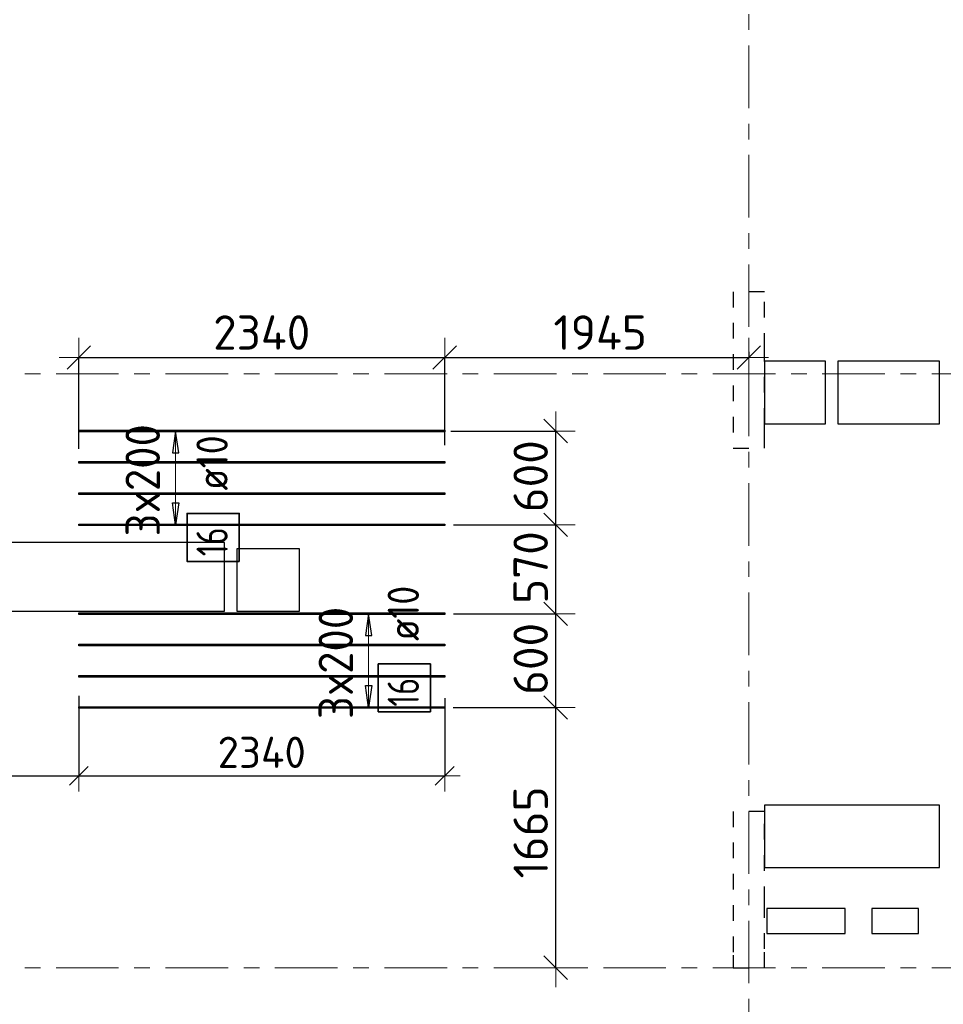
# Model space of a CAD drawing. Header units: metres. Extents: x -38 to 98, y -15 to 21.
# Tile 14 of 124: x 47 to 53, y 9 to 15. Entities that reach past the tile are written whole.
import ezdxf

# ---------------------------------------------------------------- set-up
doc = ezdxf.new("R2010")
doc.units = ezdxf.units.M
doc.header["$PDMODE"] = 65
for name, pattern in [('______11', [0.5, 0.4, -0.05, 0, -0.05]), ('______2', [0.0405, 0.03, -0.0105]), ('______5', [1.1, 0.8, -0.1, 0.1, -0.1])]:
    doc.linetypes.add(name, pattern=pattern)
for name, color, linetype, lineweight in [('XR$2$Осевая линия (1)', 7, '______5', 13), ('XR$4$Перекрытие (1)', 7, 'Continuous', 35), ('XR$4$Размерная линия (1)', 7, 'Continuous', 13), ('XR$4$Размерная линия_ общее', 7, 'Continuous', 13)]:
    doc.layers.add(name, color=color, linetype=linetype, lineweight=lineweight)
doc.layers.add('XR$4$Арм.стержн.Доп. Арм верхн.зоны Х', color=7, linetype='Continuous', lineweight=35, true_color=0x8c8cff)
doc.layers.add('XR$6$Стена_ бетон несущ.', color=7, linetype='Continuous', lineweight=70, true_color=0xb4b496)
doc.styles.add('ISOCPEUR', font='txt')
doc.dimstyles.new('DIMSTYLE_3', dxfattribs={"dimtxt": 0.2, "dimasz": 0.2, "dimexe": 0, "dimexo": 0, "dimgap": 0.1, "dimtad": 2, "dimdec": 0, "dimlfac": 1000, "dimrnd": 5, "dimzin": 12, "dimdsep": 46, "dimtxsty": 'ISOCPEUR', "dimblk1": 'ALL_ML_STRICH', "dimblk2": 'ALL_ML_STRICH', "dimsah": 1, "dimcen": 0, "dimclrd": 7, "dimclre": 256, "dimclrt": 7, "dimadec": 0, "dimazin": 0, "dimtfac": 1, "dimtdec": 0, "dimtix": 1, "dimtmove": 2, "dimatfit": 3, "dimfxl": 0, "dimtzin": 0, "dimlwd": 0, "dimlwe": -3, "dimarcsym": 0})
doc.dimstyles.new('DIMSTYLE_36', dxfattribs={"dimtxt": 0.22, "dimasz": 0.25, "dimexe": 0, "dimexo": 0, "dimgap": 0.11, "dimtad": 2, "dimdec": 0, "dimlfac": 1000, "dimrnd": 1, "dimzin": 12, "dimdsep": 46, "dimtxsty": 'ISOCPEUR', "dimblk1": 'ALL_ML_STRICH', "dimblk2": 'ALL_ML_STRICH', "dimsah": 1, "dimcen": 0, "dimclrd": 7, "dimclre": 256, "dimclrt": 7, "dimadec": 0, "dimazin": 0, "dimtfac": 1, "dimtdec": 0, "dimtix": 1, "dimtmove": 2, "dimatfit": 3, "dimfxl": 0, "dimtzin": 0, "dimlwd": 0, "dimlwe": -3, "dimarcsym": 0})
doc.dimstyles.new('DIMSTYLE_39', dxfattribs={"dimtxt": 0.22, "dimasz": 0.25, "dimexe": 0, "dimexo": 0, "dimgap": 0.11, "dimtad": 2, "dimdec": 0, "dimlfac": 1000, "dimrnd": 5, "dimzin": 12, "dimdsep": 46, "dimtxsty": 'ISOCPEUR', "dimblk1": 'ALL_ML_STRICH', "dimblk2": 'ALL_ML_STRICH', "dimsah": 1, "dimcen": 0, "dimclrd": 7, "dimclre": 256, "dimclrt": 7, "dimadec": 0, "dimazin": 0, "dimtfac": 1, "dimtdec": 0, "dimtix": 1, "dimtmove": 2, "dimatfit": 3, "dimfxl": 0, "dimtvp": 1.2, "dimtzin": 0, "dimlwd": 0, "dimlwe": -3, "dimarcsym": 0})
doc.dimstyles.new('DIMSTYLE_40', dxfattribs={"dimtxt": 0.22, "dimasz": 0.25, "dimexe": 0, "dimexo": 0, "dimgap": 0.11, "dimtad": 2, "dimdec": 0, "dimlfac": 1000, "dimrnd": 5, "dimzin": 12, "dimdsep": 46, "dimtxsty": 'ISOCPEUR', "dimblk1": 'ALL_ML_STRICH', "dimblk2": 'ALL_ML_STRICH', "dimsah": 1, "dimcen": 0, "dimclrd": 7, "dimclre": 256, "dimclrt": 7, "dimadec": 0, "dimazin": 0, "dimtfac": 1, "dimtdec": 0, "dimtix": 1, "dimtmove": 2, "dimatfit": 3, "dimfxl": 0, "dimtzin": 0, "dimlwd": 0, "dimlwe": -3, "dimarcsym": 0})

# ---------------------------------------------------------------- blocks, each defined once
blk = doc.blocks.new('ALL_ML_STRICH')
at = {"color": 0, "linetype": 'ByBlock', "lineweight": -2}
for p, q in [((-0.3, -0.3), (0.3, 0.3)), ((0, -0.5), (0, 0.5)), ((-1, 0), (0.5, 0))]:
    blk.add_line(p, q, dxfattribs=at)
blk = doc.blocks.new('*D300')
at = {"layer": 'DEFPOINTS', "color": 7, "linetype": 'Continuous', "lineweight": 13, "transparency": 33554687}
for p in [(47.2151, 12.9041), (47.2151, 12.3008), (49.5551, 12.3232)]:
    blk.add_point(p, dxfattribs=at)
at = {"layer": 'XR$4$Размерная линия_ общее', "color": 253, "linetype": 'Continuous', "lineweight": -2, "true_color": 0xa0a0a0, "transparency": 33554687}
for p, q in [((47.2151, 12.3208), (47.2151, 12.9041)), ((49.5551, 12.3432), (49.5551, 12.9041))]:
    blk.add_line(p, q, dxfattribs=at)
at = {"layer": 'XR$4$Размерная линия_ общее', "color": 7, "linetype": 'Continuous', "lineweight": -2, "transparency": 33554687}
blk.add_line((47.2151, 12.9041), (49.5551, 12.9041), dxfattribs=at)
at = {"layer": 'XR$4$Размерная линия_ общее', "color": 7, "linetype": 'Continuous', "lineweight": 13, "transparency": 33554687, "xscale": 0.25, "yscale": 0.25, "zscale": 0.25, "rotation": 180}
blk.add_blockref('ALL_ML_STRICH', (47.2151, 12.9041), dxfattribs=at)
at = {"layer": 'XR$4$Размерная линия_ общее', "color": 7, "linetype": 'Continuous', "lineweight": 13, "transparency": 33554687, "xscale": 0.25, "yscale": 0.25, "zscale": 0.25}
blk.add_blockref('ALL_ML_STRICH', (49.5551, 12.9041), dxfattribs=at)
at = {"layer": 'XR$4$Размерная линия_ общее', "color": 7, "linetype": 'Continuous', "lineweight": 13, "transparency": 33554687, "insert": (48.3851, 13.0641), "char_height": 0.22, "width": 0.88, "attachment_point": 5, "style": 'ISOCPEUR'}
blk.add_mtext('\\A1;{2340}', dxfattribs=at)
blk = doc.blocks.new('*D301')
at = {"layer": 'DEFPOINTS', "color": 7, "linetype": 'Continuous', "lineweight": 13, "transparency": 33554687}
for p in [(51.5, 12.96), (49.5551, 12.9041), (49.5551, 12.3232)]:
    blk.add_point(p, dxfattribs=at)
at = {"layer": 'XR$4$Размерная линия_ общее', "color": 253, "linetype": 'Continuous', "lineweight": -2, "true_color": 0xa0a0a0, "transparency": 33554687}
for p, q in [((51.5, 12.94), (51.5, 12.9041)), ((49.5551, 12.3432), (49.5551, 12.9041))]:
    blk.add_line(p, q, dxfattribs=at)
at = {"layer": 'XR$4$Размерная линия_ общее', "color": 7, "linetype": 'Continuous', "lineweight": -2, "transparency": 33554687}
blk.add_line((49.5551, 12.9041), (51.5, 12.9041), dxfattribs=at)
at = {"layer": 'XR$4$Размерная линия_ общее', "color": 7, "linetype": 'Continuous', "lineweight": 13, "transparency": 33554687, "xscale": 0.25, "yscale": 0.25, "zscale": 0.25, "rotation": 180}
blk.add_blockref('ALL_ML_STRICH', (49.5551, 12.9041), dxfattribs=at)
at = {"layer": 'XR$4$Размерная линия_ общее', "color": 7, "linetype": 'Continuous', "lineweight": 13, "transparency": 33554687, "xscale": 0.25, "yscale": 0.25, "zscale": 0.25}
blk.add_blockref('ALL_ML_STRICH', (51.5, 12.9041), dxfattribs=at)
at = {"layer": 'XR$4$Размерная линия_ общее', "color": 7, "linetype": 'Continuous', "lineweight": 13, "transparency": 33554687, "insert": (50.5495, 13.0641), "char_height": 0.22, "width": 0.88, "attachment_point": 5, "style": 'ISOCPEUR'}
blk.add_mtext('\\A1;{1945}', dxfattribs=at)
blk = doc.blocks.new('*D304')
at = {"layer": 'DEFPOINTS', "color": 7, "linetype": 'Continuous', "lineweight": 13, "transparency": 33554687}
for p in [(49.5084, 10.6647), (50.0288, 9), (50.2651, 9)]:
    blk.add_point(p, dxfattribs=at)
at = {"layer": 'XR$4$Размерная линия_ общее', "color": 253, "linetype": 'Continuous', "lineweight": -2, "true_color": 0xa0a0a0, "transparency": 33554687}
for p, q in [((49.6084, 10.6647), (50.2651, 10.6647)), ((50.2651, 9), (50.2651, 9))]:
    blk.add_line(p, q, dxfattribs=at)
at = {"layer": 'XR$4$Размерная линия_ общее', "color": 7, "linetype": 'Continuous', "lineweight": -2, "transparency": 33554687}
blk.add_line((50.2651, 9), (50.2651, 10.6647), dxfattribs=at)
at = {"layer": 'XR$4$Размерная линия_ общее', "color": 7, "linetype": 'Continuous', "lineweight": 13, "transparency": 33554687, "xscale": 0.25, "yscale": 0.25, "zscale": 0.25}
for p, rotation in [((50.2651, 10.6647), 90), ((50.2651, 9), 270)]:
    blk.add_blockref('ALL_ML_STRICH', p, dxfattribs=dict(at, rotation=rotation))
at = {"layer": 'XR$4$Размерная линия_ общее', "color": 7, "linetype": 'Continuous', "lineweight": 13, "transparency": 33554687, "insert": (50.1051, 9.8654), "char_height": 0.22, "width": 0.88, "attachment_point": 5, "rotation": 90, "style": 'ISOCPEUR'}
blk.add_mtext('\\A1;{1665}', dxfattribs=at)
blk = doc.blocks.new('*D305')
at = {"layer": 'DEFPOINTS', "color": 7, "linetype": 'Continuous', "lineweight": 13, "transparency": 33554687}
for p in [(49.5107, 11.2647), (49.5084, 10.6647), (50.2651, 10.6647)]:
    blk.add_point(p, dxfattribs=at)
at = {"layer": 'XR$4$Размерная линия_ общее', "color": 253, "linetype": 'Continuous', "lineweight": -2, "true_color": 0xa0a0a0, "transparency": 33554687}
for p, q in [((49.6107, 11.2647), (50.2651, 11.2647)), ((49.6084, 10.6647), (50.2651, 10.6647))]:
    blk.add_line(p, q, dxfattribs=at)
at = {"layer": 'XR$4$Размерная линия_ общее', "color": 7, "linetype": 'Continuous', "lineweight": -2, "transparency": 33554687}
blk.add_line((50.2651, 10.6647), (50.2651, 11.2647), dxfattribs=at)
at = {"layer": 'XR$4$Размерная линия_ общее', "color": 7, "linetype": 'Continuous', "lineweight": 13, "transparency": 33554687, "xscale": 0.25, "yscale": 0.25, "zscale": 0.25}
for p, rotation in [((50.2651, 11.2647), 90), ((50.2651, 10.6647), 270)]:
    blk.add_blockref('ALL_ML_STRICH', p, dxfattribs=dict(at, rotation=rotation))
at = {"layer": 'XR$4$Размерная линия_ общее', "color": 7, "linetype": 'Continuous', "lineweight": 13, "transparency": 33554687, "insert": (50.1051, 10.9757), "char_height": 0.22, "width": 0.66, "attachment_point": 5, "rotation": 90, "style": 'ISOCPEUR'}
blk.add_mtext('\\A1;{600}', dxfattribs=at)
blk = doc.blocks.new('*D306')
at = {"layer": 'DEFPOINTS', "color": 7, "linetype": 'Continuous', "lineweight": 13, "transparency": 33554687}
for p in [(49.5119, 11.8336), (49.5107, 11.2647), (50.2651, 11.2647)]:
    blk.add_point(p, dxfattribs=at)
at = {"layer": 'XR$4$Размерная линия_ общее', "color": 253, "linetype": 'Continuous', "lineweight": -2, "true_color": 0xa0a0a0, "transparency": 33554687}
for p, q in [((49.6119, 11.8336), (50.2651, 11.8336)), ((49.6107, 11.2647), (50.2651, 11.2647))]:
    blk.add_line(p, q, dxfattribs=at)
at = {"layer": 'XR$4$Размерная линия_ общее', "color": 7, "linetype": 'Continuous', "lineweight": -2, "transparency": 33554687}
blk.add_line((50.2651, 11.2647), (50.2651, 11.8336), dxfattribs=at)
at = {"layer": 'XR$4$Размерная линия_ общее', "color": 7, "linetype": 'Continuous', "lineweight": 13, "transparency": 33554687, "xscale": 0.25, "yscale": 0.25, "zscale": 0.25}
for p, rotation in [((50.2651, 11.8336), 90), ((50.2651, 11.2647), 270)]:
    blk.add_blockref('ALL_ML_STRICH', p, dxfattribs=dict(at, rotation=rotation))
at = {"layer": 'XR$4$Размерная линия_ общее', "color": 7, "linetype": 'Continuous', "lineweight": 13, "transparency": 33554687, "insert": (50.1051, 11.5602), "char_height": 0.22, "width": 0.66, "attachment_point": 5, "rotation": 90, "style": 'ISOCPEUR'}
blk.add_mtext('\\A1;{570}', dxfattribs=at)
blk = doc.blocks.new('*D307')
at = {"layer": 'DEFPOINTS', "color": 7, "linetype": 'Continuous', "lineweight": 13, "transparency": 33554687}
for p in [(49.4948, 12.4336), (49.5119, 11.8336), (50.2651, 11.8336)]:
    blk.add_point(p, dxfattribs=at)
at = {"layer": 'XR$4$Размерная линия_ общее', "color": 253, "linetype": 'Continuous', "lineweight": -2, "true_color": 0xa0a0a0, "transparency": 33554687}
for p, q in [((49.5948, 12.4336), (50.2651, 12.4336)), ((49.6119, 11.8336), (50.2651, 11.8336))]:
    blk.add_line(p, q, dxfattribs=at)
at = {"layer": 'XR$4$Размерная линия_ общее', "color": 7, "linetype": 'Continuous', "lineweight": -2, "transparency": 33554687}
blk.add_line((50.2651, 11.8336), (50.2651, 12.4336), dxfattribs=at)
at = {"layer": 'XR$4$Размерная линия_ общее', "color": 7, "linetype": 'Continuous', "lineweight": 13, "transparency": 33554687, "xscale": 0.25, "yscale": 0.25, "zscale": 0.25}
for p, rotation in [((50.2651, 12.4336), 90), ((50.2651, 11.8336), 270)]:
    blk.add_blockref('ALL_ML_STRICH', p, dxfattribs=dict(at, rotation=rotation))
at = {"layer": 'XR$4$Размерная линия_ общее', "color": 7, "linetype": 'Continuous', "lineweight": 13, "transparency": 33554687, "insert": (50.1051, 12.1446), "char_height": 0.22, "width": 0.66, "attachment_point": 5, "rotation": 90, "style": 'ISOCPEUR'}
blk.add_mtext('\\A1;{600}', dxfattribs=at)
blk = doc.blocks.new('*D337')
at = {"layer": 'DEFPOINTS', "color": 7, "linetype": 'Continuous', "lineweight": 13, "transparency": 33554687}
for p in [(47.2151, 10.7588), (45.65, 10.3957), (45.65, 10.2281)]:
    blk.add_point(p, dxfattribs=at)
at = {"layer": 'XR$4$Размерная линия (1)', "color": 9, "linetype": 'Continuous', "lineweight": -2, "true_color": 0xc7c7c7, "transparency": 33554687}
for p, q in [((47.2151, 10.7388), (47.2151, 10.2281)), ((45.65, 10.3757), (45.65, 10.2281))]:
    blk.add_line(p, q, dxfattribs=at)
at = {"layer": 'XR$4$Размерная линия (1)', "color": 7, "linetype": 'Continuous', "lineweight": -2, "transparency": 33554687}
blk.add_line((45.65, 10.2281), (47.2151, 10.2281), dxfattribs=at)
at = {"layer": 'XR$4$Размерная линия (1)', "color": 7, "linetype": 'Continuous', "lineweight": 13, "transparency": 33554687, "xscale": 0.2, "yscale": 0.2, "zscale": 0.2, "rotation": 180}
blk.add_blockref('ALL_ML_STRICH', (45.65, 10.2281), dxfattribs=at)
at = {"layer": 'XR$4$Размерная линия (1)', "color": 7, "linetype": 'Continuous', "lineweight": 13, "transparency": 33554687, "xscale": 0.2, "yscale": 0.2, "zscale": 0.2}
blk.add_blockref('ALL_ML_STRICH', (47.2151, 10.2281), dxfattribs=at)
at = {"layer": 'XR$4$Размерная линия (1)', "color": 7, "linetype": 'Continuous', "lineweight": 13, "transparency": 33554687, "insert": (46.4625, 10.3781), "char_height": 0.2, "width": 0.8, "attachment_point": 5, "style": 'ISOCPEUR'}
blk.add_mtext('\\A1;{1565}', dxfattribs=at)
blk = doc.blocks.new('*D338')
at = {"layer": 'DEFPOINTS', "color": 7, "linetype": 'Continuous', "lineweight": 13, "transparency": 33554687}
for p in [(47.2151, 10.7588), (49.5551, 10.7448), (47.2151, 10.2281)]:
    blk.add_point(p, dxfattribs=at)
at = {"layer": 'XR$4$Размерная линия (1)', "color": 9, "linetype": 'Continuous', "lineweight": -2, "true_color": 0xc7c7c7, "transparency": 33554687}
for p, q in [((47.2151, 10.7388), (47.2151, 10.2281)), ((49.5551, 10.7248), (49.5551, 10.2281))]:
    blk.add_line(p, q, dxfattribs=at)
at = {"layer": 'XR$4$Размерная линия (1)', "color": 7, "linetype": 'Continuous', "lineweight": -2, "transparency": 33554687}
blk.add_line((47.2151, 10.2281), (49.5551, 10.2281), dxfattribs=at)
at = {"layer": 'XR$4$Размерная линия (1)', "color": 7, "linetype": 'Continuous', "lineweight": 13, "transparency": 33554687, "xscale": 0.2, "yscale": 0.2, "zscale": 0.2, "rotation": 180}
blk.add_blockref('ALL_ML_STRICH', (47.2151, 10.2281), dxfattribs=at)
at = {"layer": 'XR$4$Размерная линия (1)', "color": 7, "linetype": 'Continuous', "lineweight": 13, "transparency": 33554687, "xscale": 0.2, "yscale": 0.2, "zscale": 0.2}
blk.add_blockref('ALL_ML_STRICH', (49.5551, 10.2281), dxfattribs=at)
at = {"layer": 'XR$4$Размерная линия (1)', "color": 7, "linetype": 'Continuous', "lineweight": 13, "transparency": 33554687, "insert": (48.3851, 10.3781), "char_height": 0.2, "width": 0.8, "attachment_point": 5, "style": 'ISOCPEUR'}
blk.add_mtext('\\A1;{2340}', dxfattribs=at)

msp = doc.modelspace()

# ---------------------------------------------------------------- linework, layer by layer
at = {"layer": 'XR$2$Осевая линия (1)', "color": 253, "linetype": '______11', "lineweight": 13, "true_color": 0xa0a0a0, "transparency": 33554687}
for p, q in [((51.5, 6.8), (51.5, 19.78)), ((-2.63, 12.8), (62.6, 12.8)), ((-2.63, 9), (62.6, 9))]:
    msp.add_line(p, q, dxfattribs=at)
at = {"layer": 'XR$4$Арм.стержн.Доп. Арм верхн.зоны Х', "color": 253, "linetype": 'Continuous', "lineweight": -3, "true_color": 0xa0a0a0, "transparency": 33554687}
for p, q in [((47.8343, 12.4336), (47.7343, 12.4336)), ((47.8343, 12.4336), (47.9343, 12.4336)), ((47.8343, 11.8336), (47.7343, 11.8336)), ((47.8343, 11.8336), (47.9343, 11.8336)), ((49.0689, 11.2647), (48.9689, 11.2647)), ((49.0689, 11.2647), (49.1689, 11.2647)), ((49.0689, 10.6647), (48.9689, 10.6647)), ((49.0689, 10.6647), (49.1689, 10.6647))]:
    msp.add_line(p, q, dxfattribs=at)
at = {"layer": 'XR$4$Арм.стержн.Доп. Арм верхн.зоны Х', "color": 7, "linetype": 'Continuous', "lineweight": 25, "transparency": 33554687}
for p, q in [((47.8343, 12.4336), (47.8143, 12.2936)), ((47.8543, 12.2936), (47.8343, 12.4336)), ((47.8143, 12.2936), (47.8543, 12.2936)), ((47.8343, 11.8336), (47.8143, 11.9736)), ((47.8143, 11.9736), (47.8543, 11.9736)), ((47.8543, 11.9736), (47.8343, 11.8336)), ((49.0689, 11.2647), (49.0489, 11.1247)), ((49.0889, 11.1247), (49.0689, 11.2647)), ((49.0489, 11.1247), (49.0889, 11.1247)), ((49.0689, 10.6647), (49.0489, 10.8047)), ((49.0489, 10.8047), (49.0889, 10.8047)), ((49.0889, 10.8047), (49.0689, 10.6647))]:
    msp.add_line(p, q, dxfattribs=at)
at = {"layer": 'XR$4$Арм.стержн.Доп. Арм верхн.зоны Х', "color": 7, "linetype": 'Continuous', "lineweight": 13, "transparency": 33554687}
for p, q in [((47.8343, 12.4336), (47.8343, 12.4336)), ((47.8343, 11.8336), (47.8343, 12.4336)), ((47.8343, 11.8336), (47.8343, 11.8336)), ((49.0689, 11.2647), (49.0689, 11.2647)), ((49.0689, 10.6647), (49.0689, 11.2647)), ((49.0689, 10.6647), (49.0689, 10.6647))]:
    msp.add_line(p, q, dxfattribs=at)
at = {"layer": 'XR$4$Арм.стержн.Доп. Арм верхн.зоны Х', "color": 4, "linetype": 'Continuous', "lineweight": 25, "transparency": 33554687}
for points in [[(49.5551, 12.4286), (47.2151, 12.4286), (47.2151, 12.4386), (49.5551, 12.4386), (49.5551, 12.4286)], [(49.5551, 12.2286), (47.2151, 12.2286), (47.2151, 12.2386), (49.5551, 12.2386), (49.5551, 12.2286)], [(49.5551, 12.0286), (47.2151, 12.0286), (47.2151, 12.0386), (49.5551, 12.0386), (49.5551, 12.0286)], [(49.5551, 11.8286), (47.2151, 11.8286), (47.2151, 11.8386), (49.5551, 11.8386), (49.5551, 11.8286)], [(49.5551, 11.2597), (47.2151, 11.2597), (47.2151, 11.2697), (49.5551, 11.2697), (49.5551, 11.2597)], [(49.5551, 11.0597), (47.2151, 11.0597), (47.2151, 11.0697), (49.5551, 11.0697), (49.5551, 11.0597)], [(49.5551, 10.8597), (47.2151, 10.8597), (47.2151, 10.8697), (49.5551, 10.8697), (49.5551, 10.8597)], [(49.5551, 10.6597), (47.2151, 10.6597), (47.2151, 10.6697), (49.5551, 10.6697), (49.5551, 10.6597)]]:
    msp.add_lwpolyline(points, dxfattribs=at)
at = {"layer": 'XR$4$Арм.стержн.Доп. Арм верхн.зоны Х', "color": 7, "linetype": 'Continuous', "lineweight": 35, "transparency": 33554687}
for points in [[(48.241, 11.5999), (48.241, 11.9065), (47.9077, 11.9065), (47.9077, 11.5999), (48.241, 11.5999)], [(49.4639, 10.6374), (49.4639, 10.944), (49.1306, 10.944), (49.1306, 10.6374), (49.4639, 10.6374)]]:
    msp.add_lwpolyline(points, dxfattribs=at)
at = {"layer": 'XR$4$Перекрытие (1)', "color": 7, "linetype": 'Continuous', "lineweight": 25, "transparency": 33554687}
for p, q in [((51.99, 12.8802), (51.6, 12.8801)), ((51.6, 12.8801), (51.6, 12.4801)), ((51.99, 12.4802), (51.99, 12.8802)), ((52.07, 12.8802), (52.07, 12.4802)), ((52.72, 12.8802), (52.07, 12.8802)), ((52.72, 12.4802), (52.72, 12.8802)), ((51.6, 12.4801), (51.99, 12.4802)), ((52.07, 12.4802), (52.72, 12.4802)), ((48.1469, 11.7202), (46.0469, 11.7202)), ((48.1469, 11.2802), (48.1469, 11.7202)), ((48.2269, 11.6802), (48.2269, 11.2802)), ((48.6269, 11.6802), (48.2269, 11.6802)), ((48.6269, 11.2802), (48.6269, 11.6802)), ((46.0469, 11.2802), (48.1469, 11.2802)), ((48.2269, 11.2802), (48.6269, 11.2802)), ((51.6, 10.0404), (51.6, 9.6404)), ((52.72, 10.0404), (51.6, 10.0404)), ((52.72, 9.6404), (52.72, 10.0404)), ((51.6, 9.6404), (52.72, 9.6404)), ((51.6156, 9.3795), (51.6156, 9.2195)), ((52.1156, 9.3795), (51.6156, 9.3795)), ((52.1156, 9.2195), (52.1156, 9.3795)), ((52.2856, 9.3795), (52.2856, 9.2195)), ((52.5856, 9.3795), (52.2856, 9.3795)), ((52.5856, 9.2195), (52.5856, 9.3795)), ((51.6156, 9.2195), (52.1156, 9.2195)), ((52.2856, 9.2195), (52.5856, 9.2195))]:
    msp.add_line(p, q, dxfattribs=at)
at = {"layer": 'XR$6$Стена_ бетон несущ.', "color": 253, "linetype": '______2', "lineweight": -3, "true_color": 0xa0a0a0, "transparency": 33554687}
for p, q in [((51.4, 13.325), (51.4, 12.325)), ((51.6, 13.325), (51.4, 13.325)), ((51.6, 12.9596), (51.6, 13.325)), ((51.6, 12.8796), (51.6, 12.9596)), ((51.6, 12.48), (51.6, 12.8796)), ((51.6, 12.4), (51.6, 12.48)), ((51.6, 12.325), (51.6, 12.4)), ((51.4, 12.325), (51.6, 12.325)), ((51.4, 10), (51.4, 9.08)), ((51.6, 10), (51.4, 10)), ((51.6, 9.6201), (51.6, 10)), ((51.6, 9.4201), (51.6, 9.6201)), ((51.6, 9.12), (51.6, 9.4201)), ((51.4, 9.08), (51.4, 9)), ((51.6, 9), (51.6, 9.12)), ((51.4, 9), (51.6, 9))]:
    msp.add_line(p, q, dxfattribs=at)

# ---------------------------------------------------------------- texts
at = {"layer": 'XR$4$Арм.стержн.Доп. Арм верхн.зоны Х', "color": 7, "linetype": 'Continuous', "lineweight": 13, "transparency": 33554687, "char_height": 0.22, "width": 0.873359, "attachment_point": 7, "rotation": 90, "style": 'ISOCPEUR'}
for insert in [(47.7343, 11.7596), (48.9689, 10.5907)]:
    msp.add_mtext('\\W0.95;3x200', dxfattribs=dict(at, insert=insert))
at = {"layer": 'XR$4$Арм.стержн.Доп. Арм верхн.зоны Х', "color": 7, "linetype": 'Continuous', "lineweight": 25, "transparency": 33554687, "char_height": 0.2, "attachment_point": 7, "rotation": 90, "style": 'ISOCPEUR'}
for s, insert, width in [('\\W0.89; ø10 ', (48.1677, 11.9399), 0.749105), ('\\W0.75;16', (48.1677, 11.6332), 0.314854), ('\\W0.89; ø10 ', (49.3906, 10.9774), 0.749105), ('\\W0.75;16', (49.3906, 10.6707), 0.314854)]:
    msp.add_mtext(s, dxfattribs=dict(at, insert=insert, width=width))

# ---------------------------------------------------------------- dimensions: what is measured, and where the dimension line sits
at = {"layer": 'XR$4$Размерная линия (1)', "color": 7, "linetype": 'Continuous', "lineweight": 13, "transparency": 33554687}
for base, p1, p2, picture, middle in [((47.2151, 10.2281), (45.65, 10.3757), (47.2151, 10.7388), '*D337', (46.4625, 10.3781)), ((49.5551, 10.2281), (47.2151, 10.7388), (49.5551, 10.7248), '*D338', (48.3851, 10.3781))]:
    dim = msp.add_linear_dim(base=base, p1=p1, p2=p2, dimstyle='DIMSTYLE_3', override={"dimpost": '<>', "dimclrd": 7, "dimclre": 9, "dimclrt": 7, "dimlwd": 0, "dimlwe": 65533}, dxfattribs=at)
    dim.commit()
    dim.dimension.update_dxf_attribs({"geometry": picture, "text_midpoint": middle, "dimtype": 160})
at = {"layer": 'XR$4$Размерная линия_ общее', "color": 7, "linetype": 'Continuous', "lineweight": 13, "transparency": 33554687}
for base, p1, p2, picture, middle in [((49.5551, 12.9041), (47.2151, 12.3208), (49.5551, 12.3432), '*D300', (48.3851, 13.0641)), ((51.5, 12.9041), (49.5551, 12.3432), (51.5, 12.94), '*D301', (50.5495, 13.0641))]:
    dim = msp.add_linear_dim(base=base, p1=p1, p2=p2, dimstyle='DIMSTYLE_36', override={"dimpost": '<>', "dimclrd": 7, "dimclre": 253, "dimclrt": 7, "dimlwd": 0, "dimlwe": 65533}, dxfattribs=at)
    dim.commit()
    dim.dimension.update_dxf_attribs({"geometry": picture, "text_midpoint": middle, "dimtype": 160})
for base, p1, p2, dimstyle, picture, middle in [((50.2651, 12.4336), (49.6119, 11.8336), (49.5948, 12.4336), 'DIMSTYLE_39', '*D307', (50.1051, 12.1446)), ((50.2651, 11.8336), (49.6107, 11.2647), (49.6119, 11.8336), 'DIMSTYLE_39', '*D306', (50.1051, 11.5602)), ((50.2651, 11.2647), (49.6084, 10.6647), (49.6107, 11.2647), 'DIMSTYLE_39', '*D305', (50.1051, 10.9757)), ((50.2651, 10.6647), (50.2651, 9), (49.6084, 10.6647), 'DIMSTYLE_40', '*D304', (50.1051, 9.8654))]:
    dim = msp.add_linear_dim(base=base, p1=p1, p2=p2, angle=90, dimstyle=dimstyle, override={"dimpost": '<>', "dimclrd": 7, "dimclre": 253, "dimclrt": 7, "dimlwd": 0, "dimlwe": 65533}, dxfattribs=at)
    dim.commit()
    dim.dimension.update_dxf_attribs({"geometry": picture, "text_midpoint": middle, "dimtype": 160})

doc.saveas('drawing.dxf')
